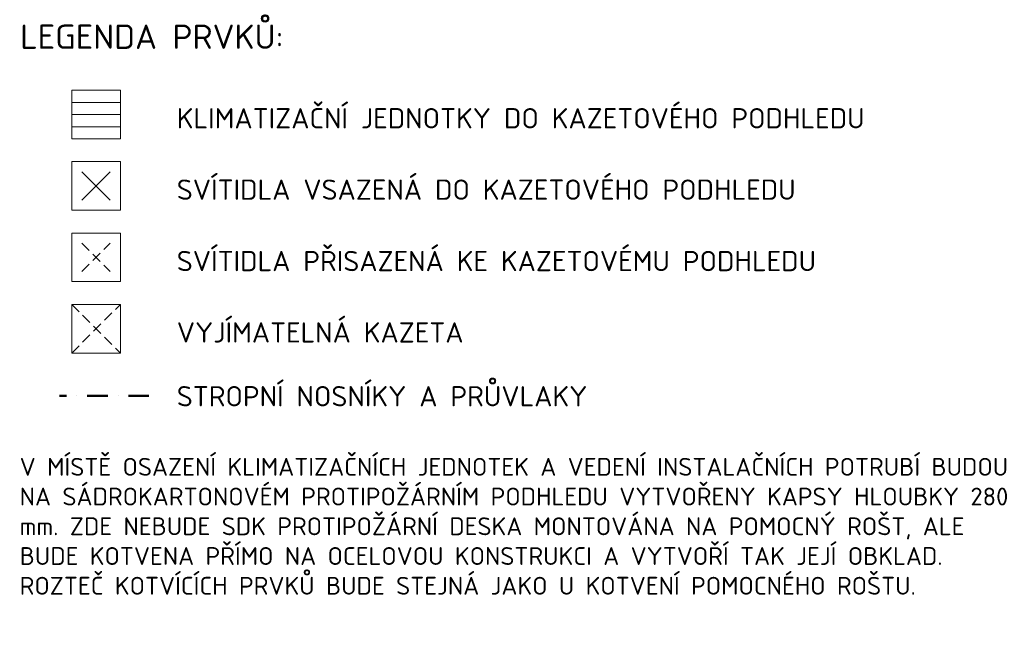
# Model space of a CAD drawing. Header units: millimetres. Extents: x -118752 to 407724, y -73278 to 155058.
# Tile 22 of 256: x 30104 to 42247, y -35962 to -28467. Entities that reach past the tile are written whole.
import ezdxf

# ---------------------------------------------------------------- set-up
doc = ezdxf.new("R2010")
doc.units = ezdxf.units.MM
doc.header["$LTSCALE"] = 10
doc.linetypes.add('DASHDOT', pattern=[25.4, 12.7, -6.35, 0, -6.35])
doc.linetypes.add('DASHED', pattern=[19.05, 12.7, -6.35])
for name, color, linetype, lineweight in [('CKTEXTY_MALE', 3, 'Continuous', 18), ('CKTEXTY_STREDNI', 6, 'Continuous', 25), ('CSPROFILY_REZY', 4, 'Continuous', 50), ('podhledy', 7, 'Continuous', 20)]:
    doc.layers.add(name, color=color, linetype=linetype, lineweight=lineweight)
doc.styles.get("Standard").update_dxf_attribs({"font": 'isocpeur.ttf'})

msp = doc.modelspace()

# ---------------------------------------------------------------- linework, layer by layer
at = {"layer": 'CSPROFILY_REZY', "linetype": 'DASHDOT', "ltscale": 2}
msp.add_line((31698.079, -33107.884), (30593.31, -33107.884), dxfattribs=at)
at = {"layer": 'podhledy'}
for p, q in [((30745.85, -29487.46), (31345.85, -29487.46)), ((30745.85, -29637.46), (31345.85, -29637.46)), ((30745.85, -29787.46), (31345.85, -29787.46)), ((30871.802, -30343.933), (31219.899, -30692.03)), ((30871.802, -30692.03), (31219.899, -30343.933))]:
    msp.add_line(p, q, dxfattribs=at)
at = {"layer": 'podhledy', "linetype": 'DASHED'}
for p, q in [((30871.802, -31224.454), (31219.899, -31572.551)), ((30871.802, -31572.551), (31219.899, -31224.454)), ((30745.85, -31979.024), (31345.85, -32579.024)), ((30745.85, -32579.024), (31345.85, -31979.024))]:
    msp.add_line(p, q, dxfattribs=at)
at = {"layer": 'podhledy'}
for points in [[(30745.85, -29337.46), (31345.85, -29337.46), (31345.85, -29937.46), (30745.85, -29937.46)], [(30745.85, -30217.981), (31345.85, -30217.981), (31345.85, -30817.981), (30745.85, -30817.981)], [(30745.85, -31098.503), (31345.85, -31098.503), (31345.85, -31698.503), (30745.85, -31698.503)], [(30745.85, -31979.024), (31345.85, -31979.024), (31345.85, -32579.024), (30745.85, -32579.024)]]:
    msp.add_lwpolyline(points, close=True, dxfattribs=at)

# ---------------------------------------------------------------- texts
at = {"layer": 'CKTEXTY_MALE'}
for s, p in [('KLIMATIZAČNÍ JEDNOTKY DO KAZETOVÉHO PODHLEDU', (32041.201, -29808.264)), ('SVÍTIDLA VSAZENÁ DO KAZETOVÉHO PODHLEDU', (32041.201, -30688.785)), ('SVÍTIDLA PŘISAZENÁ KE KAZETOVÉMU PODHLEDU', (32041.201, -31569.306)), ('VYJÍMATELNÁ KAZETA', (32041.201, -32449.828)), ('STROPNÍ NOSNÍKY A PRŮVLAKY', (32041.201, -33236.69))]:
    msp.add_text(s, height=250, dxfattribs=at).set_placement(p)
at = {"layer": 'CKTEXTY_MALE', "insert": (30103.634, -33872.62), "char_height": 220, "width": 12383.43417, "attachment_point": 1}
msp.add_mtext('V MÍSTĚ OSAZENÍ KLIMATIZAČNÍCH JEDNOTEK A VEDENÍ INSTALAČNÍCH POTRUBÍ BUDOU NA SÁDROKARTONOVÉM PROTIPOŽÁRNÍM PODHLEDU VYTVOŘENY KAPSY HLOUBKY 280 mm. ZDE NEBUDE SDK PROTIPOŽÁRNÍ DESKA MONTOVÁNA NA POMOCNÝ ROŠT, ALE BUDE KOTVENA PŘÍMO NA OCELOVOU KONSTRUKCI A VYTVOŘÍ TAK JEJÍ OBKLAD. ROZTEČ KOTVÍCÍCH PRVKŮ BUDE STEJNÁ JAKO U KOTVENÍ POMOCNÉHO ROŠTU. ', dxfattribs=at)
at = {"layer": 'CKTEXTY_STREDNI'}
msp.add_text('LEGENDA PRVKŮ:', height=300, dxfattribs=at).set_placement((30109.646, -28827.574))

doc.saveas('drawing.dxf')
